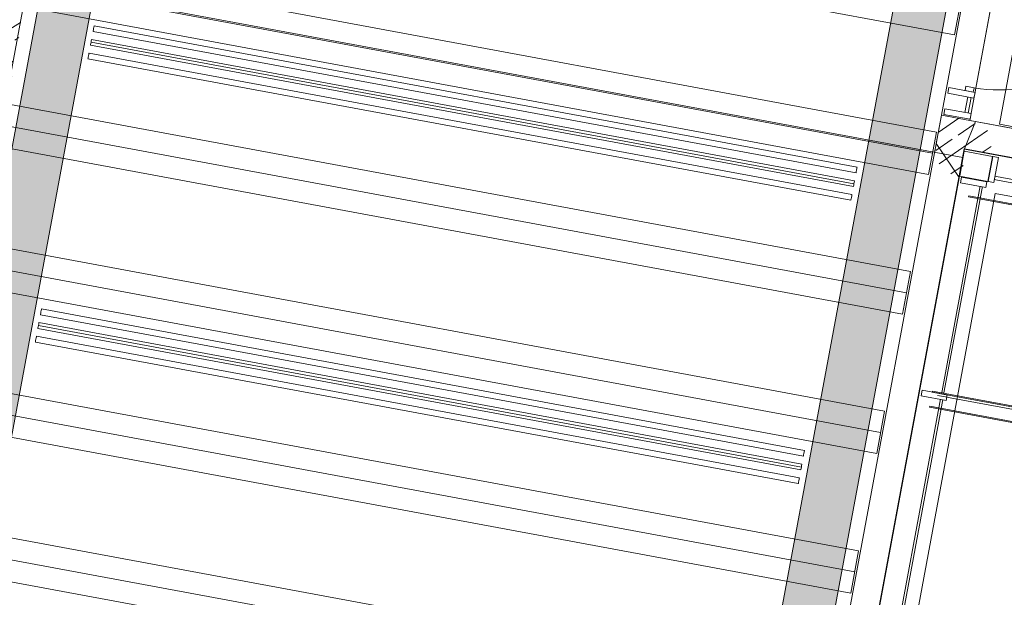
# Model space of a CAD drawing. Header units: metres. Extents: x 32353251 to 32353583, y 5707748 to 5708004.
# Tile 94 of 164: x 32353375.58 to 32353384.07, y 5707912.6 to 5707917.59. Entities that reach past the tile are written whole.
import ezdxf

# ---------------------------------------------------------------- set-up
doc = ezdxf.new("R2010")
doc.units = ezdxf.units.M
doc.header["$LTSCALE"] = 0.75
doc.set_wipeout_variables(frame=1)
doc.layers.get('0').update_dxf_attribs({"linetype": 'CONTINUOUS'})
for name, color, linetype, lineweight in [('10417023$0$#9_002_GES I Übersicht Erdgeschoss_1_101_Wand Aussen.A', 7, 'CONTINUOUS', 25), ('10417023$0$#9_002_GES I Übersicht Erdgeschoss_1_102_Wand Innen.A', 7, 'CONTINUOUS', 25), ('10417023$0$#9_002_GES I Übersicht Erdgeschoss_1_104_Decken.A', 7, 'CONTINUOUS', 25), ('10417023$0$#9_002_GES I Übersicht Erdgeschoss_1_113_Türen.A', 7, 'CONTINUOUS', 25), ('10417023$0$#9_002_GES I Übersicht Erdgeschoss_1_201_Aussenwandbekleidung.A', 7, 'CONTINUOUS', 25), ('10417023$0$#9_002_GES I Übersicht Erdgeschoss_1_430_Lüftung.US', 7, 'CONTINUOUS', 25), ('10417023$0$#9_002_GES I Übersicht Erdgeschoss_1_807b_Elektro 3D', 7, 'CONTINUOUS', 25), ('10417023$0$#9_002_GES I Übersicht Erdgeschoss_1_Neubau_101_Wand Aussen.A', 7, 'CONTINUOUS', 25), ('10417023$0$#9_002_GES I Übersicht Erdgeschoss_1_Neubau_102_Wand Innen.A', 7, 'CONTINUOUS', 25), ('10417023$0$#9_002_GES I Übersicht Erdgeschoss_1_Neubau_103_Stützen.A', 7, 'CONTINUOUS', 25), ('10417023$0$#9_002_GES I Übersicht Erdgeschoss_1_Neubau_104_Decken.A', 7, 'CONTINUOUS', 25), ('10417023$0$#9_002_GES I Übersicht Erdgeschoss_1_Neubau_105_Unterzug.A', 7, 'CONTINUOUS', 25), ('10417023$0$#9_002_GES I Übersicht Erdgeschoss_1_Neubau_107_Dach.A', 7, 'CONTINUOUS', 25), ('10417023$0$#9_002_GES I Übersicht Erdgeschoss_1_Neubau_110_Pfosten-Riegel.A', 7, 'CONTINUOUS', 25), ('10417023$0$Keine', 7, 'CONTINUOUS', 13)]:
    doc.layers.add(name, color=color, linetype=linetype, lineweight=lineweight)
pattern_1 = [(44.99999999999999, (0, 0), (-0.1697056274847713, 0.1697056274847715), []), (44.99999999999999, (-0.08485281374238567, 0.08485281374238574), (-0.1697056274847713, 0.1697056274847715), [0.18, -0.05999999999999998])]

# ---------------------------------------------------------------- blocks, each defined once
blk = doc.blocks.new('10417023$0$#9_MKO_LP5_ARC_GES_UP_00_002_P_G_modell (3D)')
at = {"layer": '10417023$0$#9_002_GES I Übersicht Erdgeschoss_1_Neubau_102_Wand Innen.A', "linetype": 'Continuous', "lineweight": 5, "true_color": 0xff0000}
h = blk.add_hatch(dxfattribs=at)
h.set_pattern_fill('#9_BETON__STAHLBETON_0001', color=1, style=0, pattern_type=2)
h.set_pattern_definition(pattern_1)
h.paths.add_polyline_path([(-32353468.96423227, -5707790.779532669), (-32353468.96423227, -5707810.17957689), (-32353468.74423227, -5707810.17957689), (-32353468.74423227, -5707790.779533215)])
at = {"layer": '10417023$0$#9_002_GES I Übersicht Erdgeschoss_1_101_Wand Aussen.A', "color": 1, "linetype": 'Continuous', "lineweight": 13, "true_color": 0xff0000}
blk.add_line((-32353460.20922778, -5707797.559576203), (-32353452.95423437, -5707797.559576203), dxfattribs=at)
at = {"layer": '10417023$0$#9_002_GES I Übersicht Erdgeschoss_1_104_Decken.A', "color": 1, "linetype": 'Continuous', "lineweight": 13, "true_color": 0xff0000}
for p, q in [((-32353460.28322713, -5707795.494576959), (-32353460.28322713, -5707796.964577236)), ((-32353460.28322713, -5707796.964577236), (-32353459.91022684, -5707796.964577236))]:
    blk.add_line(p, q, dxfattribs=at)
at = {"layer": '10417023$0$#9_002_GES I Übersicht Erdgeschoss_1_104_Decken.A', "color": 1, "linetype": 'Continuous', "lineweight": 13, "true_color": 0xff0000, "flags": 128}
blk.add_lwpolyline([(-32353460.53925445, -5707796.97957689), (-32353447.40450946, -5707796.97957689), (-32353447.40450946, -5707795.479864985), (-32353460.53925445, -5707795.479864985)], close=True, dxfattribs=at)
at = {"layer": '10417023$0$#9_002_GES I Übersicht Erdgeschoss_1_113_Türen.A', "color": 1, "linetype": 'Continuous', "lineweight": 13, "true_color": 0xff0000}
blk.add_arc((-32353460.55422799, -5707795.577822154), 1.118754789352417, 270, 1.953654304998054e-07, dxfattribs=at)
at = {"layer": '10417023$0$#9_002_GES I Übersicht Erdgeschoss_1_201_Aussenwandbekleidung.A', "color": 1, "linetype": 'Continuous', "lineweight": 13, "true_color": 0xff0000}
for p, q in [((-32353460.42935261, -5707797.631599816), (-32353460.42935261, -5707797.621599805)), ((-32353460.42935261, -5707799.477598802), (-32353460.42935261, -5707799.467600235))]:
    blk.add_line(p, q, dxfattribs=at)
at = {"layer": '10417023$0$#9_002_GES I Übersicht Erdgeschoss_1_430_Lüftung.US', "color": 1, "linetype": 'Continuous', "lineweight": 13, "true_color": 0xff0000, "flags": 128}
for points in [[(-32353468.16725466, -5707795.479604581), (-32353468.16725466, -5707809.945591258), (-32353468.61729288, -5707809.945591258), (-32353468.61729288, -5707795.479604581)], [(-32353460.9141821, -5707795.479866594), (-32353460.9141821, -5707809.945591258), (-32353461.36422031, -5707809.945591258), (-32353461.36422031, -5707795.479866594)]]:
    blk.add_lwpolyline(points, close=True, dxfattribs=at)
at = {"layer": '10417023$0$#9_002_GES I Übersicht Erdgeschoss_1_430_Lüftung.US', "color": 1, "linetype": 'Continuous', "true_color": 0xff0000}
for points in [[(-32353468.16725466, -5707795.479604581), (-32353468.61729288, -5707795.479604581), (-32353468.16725466, -5707809.945591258), (-32353468.61729288, -5707809.945591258)], [(-32353460.9141821, -5707795.479866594), (-32353461.36422031, -5707795.479866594), (-32353460.9141821, -5707809.945591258), (-32353461.36422031, -5707809.945591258)]]:
    blk.add_solid(points, dxfattribs=at)
at = {"layer": '10417023$0$#9_002_GES I Übersicht Erdgeschoss_1_807b_Elektro 3D', "color": 1, "linetype": 'Continuous', "lineweight": 13, "true_color": 0xff0000}
for p, q in [((-32353468.11347208, -5707797.557917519), (-32353468.11347208, -5707797.554568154)), ((-32353461.42177209, -5707797.554568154), (-32353468.11347208, -5707797.554568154)), ((-32353468.11347208, -5707797.567068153), (-32353468.11347208, -5707797.557917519)), ((-32353468.11347208, -5707797.579568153), (-32353468.11347208, -5707797.567068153)), ((-32353468.11347208, -5707797.592068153), (-32353468.11347208, -5707797.579568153)), ((-32353461.42177209, -5707797.557917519), (-32353461.42177209, -5707797.554568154)), ((-32353461.42177209, -5707797.567068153), (-32353461.42177209, -5707797.557917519)), ((-32353461.42177209, -5707797.579568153), (-32353461.42177209, -5707797.567068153)), ((-32353461.42177209, -5707797.592068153), (-32353461.42177209, -5707797.579568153)), ((-32353468.11347208, -5707797.601218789), (-32353468.11347208, -5707797.592068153)), ((-32353468.11347208, -5707797.604568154), (-32353468.11347208, -5707797.601218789)), ((-32353461.42177209, -5707797.604568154), (-32353468.11347208, -5707797.604568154)), ((-32353461.42177209, -5707797.601218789), (-32353461.42177209, -5707797.592068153)), ((-32353461.42177209, -5707797.604568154), (-32353461.42177209, -5707797.601218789)), ((-32353468.11347208, -5707797.677917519), (-32353468.11347208, -5707797.674568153)), ((-32353461.42177209, -5707797.674568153), (-32353468.11347208, -5707797.674568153)), ((-32353468.11347208, -5707797.687068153), (-32353468.11347208, -5707797.677917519)), ((-32353468.11347208, -5707797.699568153), (-32353468.11347208, -5707797.687068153)), ((-32353468.11347208, -5707797.712068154), (-32353468.11347208, -5707797.699568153)), ((-32353468.11347208, -5707797.721218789), (-32353468.11347208, -5707797.712068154)), ((-32353468.11347208, -5707797.724568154), (-32353468.11347208, -5707797.721218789)), ((-32353461.42177209, -5707797.724568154), (-32353468.11347208, -5707797.724568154)), ((-32353461.42177184, -5707797.699568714), (-32353468.11347161, -5707797.699568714)), ((-32353461.42177209, -5707797.677917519), (-32353461.42177209, -5707797.674568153)), ((-32353461.42177209, -5707797.687068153), (-32353461.42177209, -5707797.677917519)), ((-32353461.42177209, -5707797.699568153), (-32353461.42177209, -5707797.687068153)), ((-32353461.42177209, -5707797.712068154), (-32353461.42177209, -5707797.699568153)), ((-32353461.42177209, -5707797.721218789), (-32353461.42177209, -5707797.712068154)), ((-32353461.42177209, -5707797.724568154), (-32353461.42177209, -5707797.721218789)), ((-32353468.11347208, -5707797.797917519), (-32353468.11347208, -5707797.794568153)), ((-32353461.42177209, -5707797.794568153), (-32353468.11347208, -5707797.794568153)), ((-32353468.11347208, -5707797.807068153), (-32353468.11347208, -5707797.797917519)), ((-32353468.11347208, -5707797.819568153), (-32353468.11347208, -5707797.807068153)), ((-32353468.11347208, -5707797.832068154), (-32353468.11347208, -5707797.819568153)), ((-32353468.11347208, -5707797.841218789), (-32353468.11347208, -5707797.832068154)), ((-32353461.42177209, -5707797.797917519), (-32353461.42177209, -5707797.794568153)), ((-32353461.42177209, -5707797.807068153), (-32353461.42177209, -5707797.797917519)), ((-32353461.42177209, -5707797.819568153), (-32353461.42177209, -5707797.807068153)), ((-32353461.42177209, -5707797.832068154), (-32353461.42177209, -5707797.819568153)), ((-32353461.42177209, -5707797.841218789), (-32353461.42177209, -5707797.832068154)), ((-32353468.11347208, -5707797.844568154), (-32353468.11347208, -5707797.841218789)), ((-32353461.42177209, -5707797.844568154), (-32353468.11347208, -5707797.844568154)), ((-32353461.42177209, -5707797.844568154), (-32353461.42177209, -5707797.841218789)), ((-32353468.11347208, -5707800.044616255), (-32353468.11347208, -5707800.041266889)), ((-32353461.42177209, -5707800.041266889), (-32353468.11347208, -5707800.041266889)), ((-32353468.11347208, -5707800.053766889), (-32353468.11347208, -5707800.044616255)), ((-32353461.42177209, -5707800.044616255), (-32353461.42177209, -5707800.041266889)), ((-32353461.42177209, -5707800.053766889), (-32353461.42177209, -5707800.044616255)), ((-32353468.11347208, -5707800.06626689), (-32353468.11347208, -5707800.053766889)), ((-32353468.11347208, -5707800.07876689), (-32353468.11347208, -5707800.06626689)), ((-32353468.11347208, -5707800.087917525), (-32353468.11347208, -5707800.07876689)), ((-32353468.11347208, -5707800.091266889), (-32353468.11347208, -5707800.087917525)), ((-32353461.42177209, -5707800.091266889), (-32353468.11347208, -5707800.091266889)), ((-32353461.42177209, -5707800.06626689), (-32353461.42177209, -5707800.053766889)), ((-32353461.42177209, -5707800.07876689), (-32353461.42177209, -5707800.06626689)), ((-32353461.42177209, -5707800.087917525), (-32353461.42177209, -5707800.07876689)), ((-32353461.42177209, -5707800.091266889), (-32353461.42177209, -5707800.087917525)), ((-32353468.11347208, -5707800.164616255), (-32353468.11347208, -5707800.161266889)), ((-32353461.42177209, -5707800.161266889), (-32353468.11347208, -5707800.161266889)), ((-32353468.11347208, -5707800.17376689), (-32353468.11347208, -5707800.164616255)), ((-32353468.11347208, -5707800.18626689), (-32353468.11347208, -5707800.17376689)), ((-32353468.11347208, -5707800.19876689), (-32353468.11347208, -5707800.18626689)), ((-32353468.11347208, -5707800.207917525), (-32353468.11347208, -5707800.19876689)), ((-32353468.11347208, -5707800.211266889), (-32353468.11347208, -5707800.207917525)), ((-32353461.42177209, -5707800.211266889), (-32353468.11347208, -5707800.211266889)), ((-32353461.42177184, -5707800.186267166), (-32353468.11347161, -5707800.186267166)), ((-32353461.42177209, -5707800.164616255), (-32353461.42177209, -5707800.161266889)), ((-32353461.42177209, -5707800.17376689), (-32353461.42177209, -5707800.164616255)), ((-32353461.42177209, -5707800.18626689), (-32353461.42177209, -5707800.17376689)), ((-32353461.42177209, -5707800.19876689), (-32353461.42177209, -5707800.18626689)), ((-32353461.42177209, -5707800.207917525), (-32353461.42177209, -5707800.19876689)), ((-32353461.42177209, -5707800.211266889), (-32353461.42177209, -5707800.207917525)), ((-32353468.11347208, -5707800.284616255), (-32353468.11347208, -5707800.28126689)), ((-32353461.42177209, -5707800.28126689), (-32353468.11347208, -5707800.28126689)), ((-32353468.11347208, -5707800.29376689), (-32353468.11347208, -5707800.284616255)), ((-32353468.11347208, -5707800.30626689), (-32353468.11347208, -5707800.29376689)), ((-32353461.42177209, -5707800.284616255), (-32353461.42177209, -5707800.28126689)), ((-32353461.42177209, -5707800.29376689), (-32353461.42177209, -5707800.284616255)), ((-32353461.42177209, -5707800.30626689), (-32353461.42177209, -5707800.29376689)), ((-32353468.11347208, -5707800.318766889), (-32353468.11347208, -5707800.30626689)), ((-32353468.11347208, -5707800.327917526), (-32353468.11347208, -5707800.318766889)), ((-32353468.11347208, -5707800.331266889), (-32353468.11347208, -5707800.327917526)), ((-32353461.42177209, -5707800.331266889), (-32353468.11347208, -5707800.331266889)), ((-32353461.42177209, -5707800.318766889), (-32353461.42177209, -5707800.30626689)), ((-32353461.42177209, -5707800.327917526), (-32353461.42177209, -5707800.318766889)), ((-32353461.42177209, -5707800.331266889), (-32353461.42177209, -5707800.327917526))]:
    blk.add_line(p, q, dxfattribs=at)
at = {"layer": '10417023$0$#9_002_GES I Übersicht Erdgeschoss_1_Neubau_101_Wand Aussen.A', "color": 1, "linetype": 'Continuous', "lineweight": 13, "true_color": 0xff0000}
blk.add_line((-32353460.20922778, -5707806.78957689), (-32353460.20922778, -5707797.559576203), dxfattribs=at)
at = {"layer": '10417023$0$#9_002_GES I Übersicht Erdgeschoss_1_Neubau_102_Wand Innen.A', "color": 1, "linetype": 'Continuous', "lineweight": 18, "true_color": 0xff0000}
blk.add_line((-32353468.74423227, -5707810.17957689), (-32353468.74423227, -5707795.479604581), dxfattribs=at)
at = {"layer": '10417023$0$#9_002_GES I Übersicht Erdgeschoss_1_Neubau_104_Decken.A', "color": 1, "linetype": 'Continuous', "lineweight": 13, "true_color": 0xff0000}
for p, q in [((-32353460.80422817, -5707795.905840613), (-32353460.80422817, -5707796.278839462)), ((-32353460.80422817, -5707796.278839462), (-32353468.7292324, -5707796.278839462)), ((-32353460.80422817, -5707797.130838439), (-32353468.7292324, -5707797.130838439)), ((-32353460.80422817, -5707797.130838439), (-32353460.80422817, -5707797.503838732)), ((-32353460.80422817, -5707797.317337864), (-32353468.7292324, -5707797.317337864)), ((-32353460.80422817, -5707797.503838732), (-32353468.7292324, -5707797.503838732)), ((-32353460.80422817, -5707798.355839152), (-32353468.7292324, -5707798.355839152)), ((-32353460.80422817, -5707798.355839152), (-32353460.80422817, -5707798.728839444)), ((-32353460.80422817, -5707798.542338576), (-32353468.7292324, -5707798.542338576)), ((-32353460.80422817, -5707798.728839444), (-32353468.7292324, -5707798.728839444)), ((-32353460.80422817, -5707799.580839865), (-32353468.7292324, -5707799.580839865)), ((-32353460.80422817, -5707799.580839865), (-32353460.80422817, -5707799.953840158)), ((-32353460.80422817, -5707799.76733929), (-32353468.7292324, -5707799.76733929)), ((-32353460.80422817, -5707799.953840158), (-32353468.7292324, -5707799.953840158)), ((-32353460.80422817, -5707800.805840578), (-32353468.7292324, -5707800.805840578)), ((-32353460.80422817, -5707800.805840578), (-32353460.80422817, -5707801.178840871)), ((-32353460.80422817, -5707800.992340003), (-32353468.7292324, -5707800.992340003)), ((-32353460.80422817, -5707801.178840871), (-32353468.7292324, -5707801.178840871)), ((-32353460.80422817, -5707802.030838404), (-32353468.7292324, -5707802.030838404)), ((-32353460.80422817, -5707802.217339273), (-32353468.7292324, -5707802.217339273)), ((-32353460.80422817, -5707802.403838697), (-32353468.7292324, -5707802.403838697))]:
    blk.add_line(p, q, dxfattribs=at)
at = {"layer": '10417023$0$#9_002_GES I Übersicht Erdgeschoss_1_Neubau_104_Decken.A', "color": 1, "linetype": 'Continuous', "lineweight": 13, "true_color": 0xff0000, "flags": 128}
for points in [[(-32353468.96423227, -5707790.479532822), (-32353468.96423227, -5707797.304576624), (-32353460.53922811, -5707797.304576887), (-32353460.53922811, -5707797.229576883), (-32353452.62422799, -5707797.229577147), (-32353451.27397855, -5707797.229576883), (-32353451.27397855, -5707790.47953124), (-32353467.78422802, -5707790.479532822), (-32353467.82422806, -5707790.479532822)], [(-32353460.539228, -5707797.304576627), (-32353468.96423227, -5707797.304576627), (-32353468.96423227, -5707810.39957689), (-32353464.33422799, -5707810.39957689), (-32353464.33422799, -5707812.749576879), (-32353442.50422801, -5707812.74957689), (-32353442.504228, -5707790.55957689), (-32353451.27397855, -5707790.559574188), (-32353451.27397855, -5707797.22957689), (-32353452.624228, -5707797.22957689), (-32353452.624228, -5707807.119576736), (-32353460.539228, -5707807.119576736)], [(-32353460.53922781, -5707797.22957689), (-32353460.53922781, -5707807.119576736), (-32353452.62422809, -5707807.119576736), (-32353452.62422809, -5707797.22957689)]]:
    blk.add_lwpolyline(points, close=True, dxfattribs=at)
at = {"color": 1, "linetype": 'Continuous', "lineweight": 5, "true_color": 0xff0000}
for points, layer in [([(-32353460.554227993, -5707796.734576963), (-32353460.554227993, -5707796.696576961), (-32353460.626227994, -5707796.696576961), (-32353460.626227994, -5707796.734576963)], '10417023$0$#9_002_GES I Übersicht Erdgeschoss_1_113_Türen.A'), ([(-32353460.564228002, -5707796.784576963), (-32353460.594228, -5707796.784576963), (-32353460.594228, -5707796.919576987), (-32353460.564228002, -5707796.919576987)], '10417023$0$#9_002_GES I Übersicht Erdgeschoss_1_113_Türen.A'), ([(-32353458.426728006, -5707797.444576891), (-32353458.426728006, -5707797.41457689), (-32353460.25672801, -5707797.41457689), (-32353460.25672801, -5707797.444576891)], '10417023$0$#9_002_GES I Übersicht Erdgeschoss_1_Neubau_110_Pfosten-Riegel.A')]:
    blk.add_wipeout(points, dxfattribs=at).dxf.layer = layer
at = {"layer": '10417023$0$#9_002_GES I Übersicht Erdgeschoss_1_113_Türen.A', "color": 1, "linetype": 'Continuous', "lineweight": 13, "true_color": 0xff0000, "flags": 128}
for points in [[(-32353460.554228, -5707796.734576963), (-32353460.554228, -5707796.696576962), (-32353460.626228, -5707796.696576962), (-32353460.626228, -5707796.734576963)], [(-32353460.564228, -5707796.784576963), (-32353460.594228, -5707796.784576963), (-32353460.594228, -5707796.919576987), (-32353460.564228, -5707796.919576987)]]:
    blk.add_lwpolyline(points, close=True, dxfattribs=at)
at = {"layer": '10417023$0$#9_002_GES I Übersicht Erdgeschoss_1_Neubau_110_Pfosten-Riegel.A', "color": 1, "linetype": 'Continuous', "lineweight": 13, "true_color": 0xff0000, "flags": 128}
blk.add_lwpolyline([(-32353458.426728, -5707797.44457689), (-32353458.426728, -5707797.41457689), (-32353460.256728, -5707797.41457689), (-32353460.256728, -5707797.44457689)], close=True, dxfattribs=at)
at = {"color": 1, "linetype": 'Continuous', "lineweight": 5, "true_color": 0xff0000}
for points, layer in [([(-32353460.539228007, -5707796.784576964), (-32353460.539228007, -5707796.734576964), (-32353460.769228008, -5707796.734576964), (-32353460.769228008, -5707796.784576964)], '10417023$0$#9_002_GES I Übersicht Erdgeschoss_1_113_Türen.A'), ([(-32353460.539228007, -5707796.969576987), (-32353460.539228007, -5707796.919576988), (-32353460.769228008, -5707796.919576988), (-32353460.769228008, -5707796.969576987)], '10417023$0$#9_002_GES I Übersicht Erdgeschoss_1_113_Türen.A'), ([(-32353460.286728, -5707797.46957689), (-32353460.236727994, -5707797.46957689), (-32353460.236727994, -5707797.24957689), (-32353460.286728, -5707797.24957689)], '10417023$0$#9_002_GES I Übersicht Erdgeschoss_1_Neubau_110_Pfosten-Riegel.A')]:
    blk.add_wipeout(points, dxfattribs=at).dxf.layer = layer
at = {"layer": '10417023$0$#9_002_GES I Übersicht Erdgeschoss_1_113_Türen.A', "color": 1, "linetype": 'Continuous', "lineweight": 13, "true_color": 0xff0000, "flags": 128}
for points in [[(-32353460.539228, -5707796.784576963), (-32353460.539228, -5707796.734576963), (-32353460.769228, -5707796.734576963), (-32353460.769228, -5707796.784576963)], [(-32353460.539228, -5707796.969576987), (-32353460.539228, -5707796.919576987), (-32353460.769228, -5707796.919576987), (-32353460.769228, -5707796.969576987)]]:
    blk.add_lwpolyline(points, close=True, dxfattribs=at)
at = {"layer": '10417023$0$#9_002_GES I Übersicht Erdgeschoss_1_Neubau_101_Wand Aussen.A', "color": 1, "linetype": 'Continuous', "lineweight": 13, "true_color": 0xff0000}
for p, q in [((-32353460.789228, -5707796.97957689), (-32353460.539228, -5707796.97957689)), ((-32353460.789228, -5707796.97957689), (-32353460.789228, -5707807.36957689)), ((-32353452.374228, -5707796.97957689), (-32353460.539228, -5707796.97957689))]:
    blk.add_line(p, q, dxfattribs=at)
at = {"layer": '10417023$0$#9_002_GES I Übersicht Erdgeschoss_1_Neubau_105_Unterzug.A', "color": 1, "linetype": 'Continuous', "lineweight": 13, "true_color": 0xff0000}
for p, q in [((-32353460.789228, -5707795.780249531), (-32353460.789228, -5707796.97957689)), ((-32353460.539228, -5707796.97957689), (-32353460.539228, -5707795.780249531)), ((-32353460.789228, -5707796.97957689), (-32353460.539228, -5707796.97957689))]:
    blk.add_line(p, q, dxfattribs=at)
at = {"layer": '10417023$0$#9_002_GES I Übersicht Erdgeschoss_1_Neubau_110_Pfosten-Riegel.A', "color": 1, "linetype": 'Continuous', "lineweight": 13, "true_color": 0xff0000, "flags": 128}
blk.add_lwpolyline([(-32353460.286728, -5707797.46957689), (-32353460.236728, -5707797.46957689), (-32353460.236728, -5707797.24957689), (-32353460.286728, -5707797.24957689)], close=True, dxfattribs=at)
at = {"color": 1, "linetype": 'Continuous', "lineweight": 5, "true_color": 0xff0000}
blk.add_wipeout([(-32353460.53922777, -5707797.46957689), (-32353460.28922777, -5707797.46957689), (-32353460.28922777, -5707797.24957689), (-32353460.53922777, -5707797.24957689)], dxfattribs=at).dxf.layer = '10417023$0$#9_002_GES I Übersicht Erdgeschoss_1_Neubau_110_Pfosten-Riegel.A'
at = {"layer": '10417023$0$#9_002_GES I Übersicht Erdgeschoss_1_101_Wand Aussen.A', "color": 1, "linetype": 'Continuous', "lineweight": 13, "true_color": 0xff0000}
for p, q in [((-32353460.53922778, -5707797.229576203), (-32353460.53922778, -5707797.389576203)), ((-32353452.62423437, -5707797.229576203), (-32353460.53922778, -5707797.229576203))]:
    blk.add_line(p, q, dxfattribs=at)
at = {"layer": '10417023$0$#9_002_GES I Übersicht Erdgeschoss_1_102_Wand Innen.A', "color": 1, "linetype": 'Continuous', "lineweight": 13, "true_color": 0xff0000}
blk.add_line((-32353460.28922829, -5707797.229576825), (-32353452.87422755, -5707797.229576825), dxfattribs=at)
at = {"layer": '10417023$0$#9_002_GES I Übersicht Erdgeschoss_1_Neubau_101_Wand Aussen.A', "color": 1, "linetype": 'Continuous', "lineweight": 13, "true_color": 0xff0000}
blk.add_line((-32353460.539228, -5707797.22957689), (-32353452.624228, -5707797.22957689), dxfattribs=at)
at = {"layer": '10417023$0$#9_002_GES I Übersicht Erdgeschoss_1_Neubau_110_Pfosten-Riegel.A', "color": 1, "linetype": 'Continuous', "lineweight": 13, "true_color": 0xff0000, "flags": 128}
blk.add_lwpolyline([(-32353460.53922777, -5707797.46957689), (-32353460.28922777, -5707797.46957689), (-32353460.28922777, -5707797.24957689), (-32353460.53922777, -5707797.24957689)], close=True, dxfattribs=at)
at = {"color": 1, "linetype": 'Continuous', "lineweight": 5, "true_color": 0xff0000}
blk.add_wipeout([(-32353460.32922783, -5707799.364576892), (-32353460.32922783, -5707797.504576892), (-32353460.34922783, -5707797.504576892), (-32353460.34922783, -5707799.364576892)], dxfattribs=at).dxf.layer = '10417023$0$#9_002_GES I Übersicht Erdgeschoss_1_Neubau_110_Pfosten-Riegel.A'
at = {"layer": '10417023$0$#9_002_GES I Übersicht Erdgeschoss_1_201_Aussenwandbekleidung.A', "color": 1, "linetype": 'Continuous', "lineweight": 13, "true_color": 0xff0000}
for p, q in [((-32353460.42935261, -5707797.621599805), (-32353452.73396897, -5707797.621599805)), ((-32353460.42935261, -5707797.631599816), (-32353452.73396897, -5707797.631599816))]:
    blk.add_line(p, q, dxfattribs=at)
at = {"layer": '10417023$0$#9_002_GES I Übersicht Erdgeschoss_1_Neubau_110_Pfosten-Riegel.A', "color": 1, "linetype": 'Continuous', "lineweight": 13, "true_color": 0xff0000, "flags": 128}
blk.add_lwpolyline([(-32353460.32922783, -5707799.364576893), (-32353460.34922783, -5707799.364576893), (-32353460.34922783, -5707797.504576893), (-32353460.32922783, -5707797.504576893)], close=True, dxfattribs=at)
at = {"color": 1, "linetype": 'Continuous', "lineweight": 5, "true_color": 0xff0000}
for points in [[(-32353460.29922778, -5707797.474576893), (-32353460.51922778, -5707797.474576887), (-32353460.51922778, -5707797.5245768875), (-32353460.29922778, -5707797.524576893)], [(-32353460.329227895, -5707801.234576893), (-32353460.329227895, -5707799.374576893), (-32353460.34922789, -5707799.374576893), (-32353460.34922789, -5707801.234576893)]]:
    blk.add_wipeout(points, dxfattribs=at).dxf.layer = '10417023$0$#9_002_GES I Übersicht Erdgeschoss_1_Neubau_110_Pfosten-Riegel.A'
at = {"layer": '10417023$0$#9_002_GES I Übersicht Erdgeschoss_1_Neubau_103_Stützen.A', "linetype": 'Continuous', "lineweight": 5, "true_color": 0xff0000}
h = blk.add_hatch(dxfattribs=at)
h.set_pattern_fill('#9_BETON__STAHLBETON_0001', color=1, style=0, pattern_type=2)
h.set_pattern_definition(pattern_1)
edge = h.paths.add_edge_path()
edge.add_line((-32353460.489228, -5707796.97957689), (-32353460.539228, -5707796.97957689))
edge.add_line((-32353460.539228, -5707796.97957689), (-32353460.789228, -5707796.97957689))
edge.add_line((-32353460.789228, -5707796.97957689), (-32353460.789228, -5707797.22957689))
edge.add_line((-32353460.789228, -5707797.22957689), (-32353460.789228, -5707797.27957689))
edge.add_arc((-32353460.54448111, -5707797.229893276), 0.2497388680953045, 191.475112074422, 271.2052716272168)
edge.add_line((-32353460.539228, -5707797.47957689), (-32353460.539228, -5707797.22957689))
edge.add_line((-32353460.539228, -5707797.22957689), (-32353460.289228, -5707797.22957689))
edge.add_arc((-32353460.5389117, -5707797.22432385), 0.2497389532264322, 358.7947445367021, 438.5248717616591)
at = {"layer": '10417023$0$#9_002_GES I Übersicht Erdgeschoss_1_201_Aussenwandbekleidung.A', "color": 1, "linetype": 'Continuous', "lineweight": 13, "true_color": 0xff0000}
for p, q in [((-32353460.42935261, -5707799.467600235), (-32353452.73396897, -5707799.467600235)), ((-32353460.42935261, -5707799.477598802), (-32353452.73396897, -5707799.477598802))]:
    blk.add_line(p, q, dxfattribs=at)
at = {"layer": '10417023$0$#9_002_GES I Übersicht Erdgeschoss_1_Neubau_103_Stützen.A', "color": 1, "linetype": 'Continuous', "lineweight": 18, "true_color": 0xff0000, "flags": 128}
blk.add_lwpolyline([(-32353460.489228, -5707796.97957689), (-32353460.539228, -5707796.97957689), (-32353460.789228, -5707796.97957689), (-32353460.789228, -5707797.22957689), (-32353460.539228, -5707797.47957689), (-32353460.539228, -5707797.22957689)], close=True, dxfattribs=at)
at = {"layer": '10417023$0$#9_002_GES I Übersicht Erdgeschoss_1_Neubau_110_Pfosten-Riegel.A', "color": 1, "linetype": 'Continuous', "lineweight": 13, "true_color": 0xff0000, "flags": 128}
for points in [[(-32353460.29922777, -5707797.474576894), (-32353460.29922777, -5707797.524576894), (-32353460.51922778, -5707797.524576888), (-32353460.51922778, -5707797.474576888)], [(-32353460.32922789, -5707801.234576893), (-32353460.34922789, -5707801.234576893), (-32353460.34922789, -5707799.374576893), (-32353460.32922789, -5707799.374576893)]]:
    blk.add_lwpolyline(points, close=True, dxfattribs=at)
at = {"color": 1, "linetype": 'Continuous', "lineweight": 5, "true_color": 0xff0000}
blk.add_wipeout([(-32353460.29922782, -5707799.344576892), (-32353460.51922782, -5707799.344576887), (-32353460.51922782, -5707799.394576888), (-32353460.299227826, -5707799.394576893)], dxfattribs=at).dxf.layer = '10417023$0$#9_002_GES I Übersicht Erdgeschoss_1_Neubau_110_Pfosten-Riegel.A'
at = {"layer": '10417023$0$#9_002_GES I Übersicht Erdgeschoss_1_101_Wand Aussen.A', "color": 1, "linetype": 'Continuous', "lineweight": 25, "true_color": 0xff0000, "flags": 128}
blk.add_lwpolyline([(-32353460.53922791, -5707797.22957689), (-32353452.62422818, -5707797.22957689), (-32353452.62422818, -5707807.119576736), (-32353460.53922791, -5707807.119576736)], close=True, dxfattribs=at)
at = {"layer": '10417023$0$#9_002_GES I Übersicht Erdgeschoss_1_201_Aussenwandbekleidung.A', "color": 1, "linetype": 'Continuous', "lineweight": 13, "true_color": 0xff0000}
for p, q in [((-32353460.42935261, -5707799.335524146), (-32353452.73396897, -5707799.335524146)), ((-32353460.42935261, -5707799.345524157), (-32353460.42935261, -5707799.335524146)), ((-32353460.42935261, -5707799.345524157), (-32353452.73396897, -5707799.345524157))]:
    blk.add_line(p, q, dxfattribs=at)
at = {"layer": '10417023$0$#9_002_GES I Übersicht Erdgeschoss_1_Neubau_101_Wand Aussen.A', "color": 1, "linetype": 'Continuous', "lineweight": 13, "true_color": 0xff0000}
for p, q in [((-32353460.539228, -5707807.119576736), (-32353460.539228, -5707797.22957689)), ((-32353460.53922778, -5707797.389576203), (-32353460.53922778, -5707806.95957689))]:
    blk.add_line(p, q, dxfattribs=at)
at = {"layer": '10417023$0$#9_002_GES I Übersicht Erdgeschoss_1_Neubau_107_Dach.A', "color": 1, "linetype": 'Continuous', "lineweight": 13, "true_color": 0xff0000}
blk.add_line((-32353460.379228, -5707799.363576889), (-32353452.784228, -5707799.363576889), dxfattribs=at)
at = {"layer": '10417023$0$#9_002_GES I Übersicht Erdgeschoss_1_Neubau_110_Pfosten-Riegel.A', "color": 1, "linetype": 'Continuous', "lineweight": 13, "true_color": 0xff0000, "flags": 128}
blk.add_lwpolyline([(-32353460.29922783, -5707799.344576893), (-32353460.29922783, -5707799.394576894), (-32353460.51922783, -5707799.394576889), (-32353460.51922783, -5707799.344576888)], close=True, dxfattribs=at)
blk = doc.blocks.new('10417023$0$2_MKO_LP5_LAN_GES_UP_00_002_V_A (3D)')
at = {"layer": '10417023$0$Keine'}
blk.add_blockref('10417023$0$#9_MKO_LP5_ARC_GES_UP_00_002_P_G_modell (3D)', (0, 0), dxfattribs=at)
blk = doc.blocks.new('10417023')
at = {"layer": '10417023$0$Keine', "rotation": 349.4819372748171}
blk.add_blockref('10417023$0$2_MKO_LP5_LAN_GES_UP_00_002_V_A (3D)', (65205154.93137175, 5413829.557758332), dxfattribs=at)

msp = doc.modelspace()

# ---------------------------------------------------------------- block references
msp.add_blockref('10417023', (0, 0))

doc.saveas('drawing.dxf')
